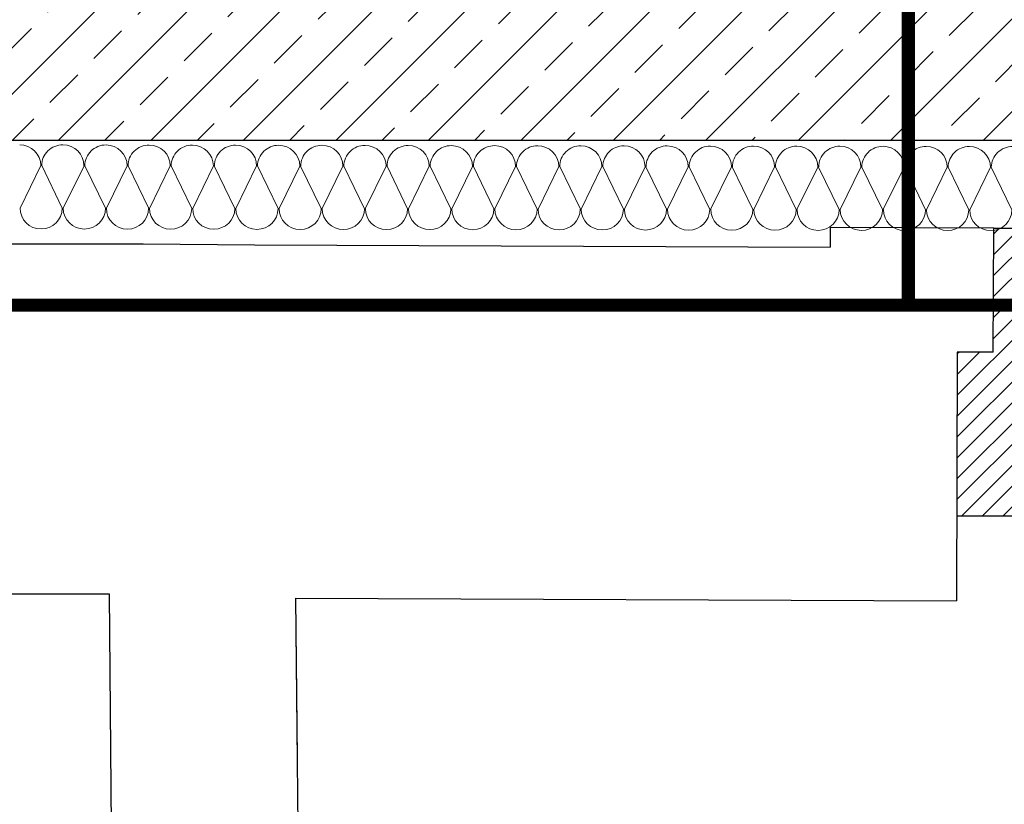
# Model space of a CAD drawing. Header units: millimetres. Extents: x -4577 to 1032787, y -66234 to 201209.
# Tile 223 of 256: x 22320 to 23826, y -56191 to -54992. Entities that reach past the tile are written whole.
import ezdxf

# ---------------------------------------------------------------- set-up
doc = ezdxf.new("R2010")
doc.units = ezdxf.units.MM
for name, pattern in [('510_5_2OG_ELT_1004$0$11-07-22_DS_2OG$0$AUSGEZOGEN', [0]), ('510_5_2OG_ELT_1004$0$11-07-22_DS_2OG$0$STRICHPUNKT2_S5', [0.5, 0.35, -0.05, 0.05, -0.05]), ('510_5_2OG_ELT_1004$0$VERDECKT', [9.525, 6.35, -3.175])]:
    doc.linetypes.add(name, pattern=pattern)
for name, color, linetype in [('510_5_2OG_ELT_1004$0$11-07-22_DS_2OG$0$Bestand', 8, '510_5_2OG_ELT_1004$0$11-07-22_DS_2OG$0$STRICHPUNKT2_S5'), ('510_5_2OG_ELT_1004$0$11-07-22_DS_2OG$0$Nichttragende_Bauteile', 8, '510_5_2OG_ELT_1004$0$11-07-22_DS_2OG$0$AUSGEZOGEN'), ('510_5_2OG_ELT_1004$0$11-07-22_DS_2OG$0$Tragende_Bauteile', 8, '510_5_2OG_ELT_1004$0$11-07-22_DS_2OG$0$AUSGEZOGEN'), ('510_5_2OG_ELT_1004$0$Brandabschnitt', 6, '510_5_2OG_ELT_1004$0$VERDECKT')]:
    doc.layers.add(name, color=color, linetype=linetype)

# ---------------------------------------------------------------- blocks, each defined once
blk = doc.blocks.new('510_5_2OG_ELT_1004$0$11-07-22_DS_2OG$0$MUSTERELEMENT_5')
at = {"layer": '510_5_2OG_ELT_1004$0$11-07-22_DS_2OG$0$Nichttragende_Bauteile', "color": 7, "linetype": '510_5_2OG_ELT_1004$0$11-07-22_DS_2OG$0$AUSGEZOGEN', "lineweight": 18}
for p, q in [((20.4251, 11.6121), (20.4569, 11.677)), ((20.4582, 11.677), (20.4897, 11.612)), ((20.4911, 11.612), (20.5229, 11.6769)), ((20.5242, 11.6769), (20.5558, 11.6119)), ((20.5571, 11.6119), (20.5889, 11.6768)), ((20.5902, 11.6768), (20.6218, 11.6117)), ((20.6231, 11.6117), (20.6549, 11.6767)), ((20.6562, 11.6767), (20.6878, 11.6116)), ((20.6891, 11.6116), (20.7209, 11.6766)), ((20.7222, 11.6766), (20.7538, 11.6115)), ((20.7551, 11.6115), (20.7869, 11.6765)), ((20.7882, 11.6765), (20.8198, 11.6114)), ((20.8211, 11.6114), (20.8529, 11.6763)), ((20.8542, 11.6763), (20.8858, 11.6113)), ((20.8871, 11.6113), (20.9189, 11.6762)), ((20.9202, 11.6762), (20.9518, 11.6112)), ((20.9531, 11.6112), (20.9849, 11.6761)), ((20.9863, 11.6761), (21.0178, 11.611)), ((21.0191, 11.611), (21.0509, 11.676)), ((21.0523, 11.676), (21.0838, 11.6109)), ((21.0852, 11.6109), (21.1169, 11.6759)), ((21.1183, 11.6759), (21.1498, 11.6108)), ((21.1512, 11.6108), (21.183, 11.6758)), ((21.1843, 11.6758), (21.2159, 11.6107)), ((21.2172, 11.6107), (21.249, 11.6756)), ((21.2503, 11.6756), (21.2819, 11.6106)), ((21.2832, 11.6106), (21.315, 11.6755)), ((21.3163, 11.6755), (21.3479, 11.6105)), ((21.3492, 11.6105), (21.381, 11.6754)), ((21.3823, 11.6754), (21.4139, 11.6103)), ((21.4152, 11.6103), (21.447, 11.6753)), ((21.4483, 11.6753), (21.4799, 11.6102)), ((21.4812, 11.6102), (21.513, 11.6752)), ((21.5143, 11.6752), (21.5459, 11.6101)), ((21.5472, 11.6101), (21.579, 11.6751)), ((21.5803, 11.6751), (21.6119, 11.61)), ((21.6132, 11.61), (21.645, 11.6749)), ((21.6463, 11.6749), (21.6779, 11.6099)), ((21.6792, 11.6099), (21.711, 11.6748)), ((21.7124, 11.6748), (21.7439, 11.6098)), ((21.7452, 11.6098), (21.777, 11.6747)), ((21.7784, 11.6747), (21.8099, 11.6096)), ((21.8113, 11.6096), (21.8431, 11.6746)), ((21.8444, 11.6746), (21.8759, 11.6095)), ((21.8773, 11.6095), (21.9091, 11.6745)), ((21.9104, 11.6745), (21.942, 11.6094))]:
    blk.add_line(p, q, dxfattribs=at)
for centre, start_param, end_param in [((20.4245, 11.6771), 0, 1.570796), ((20.4905, 11.677), 1.570796, 3.141593), ((20.4905, 11.677), 0, 1.570796), ((20.5565, 11.6769), 1.570796, 3.141593), ((20.5565, 11.6769), 0, 1.570796), ((20.6225, 11.6767), 1.570796, 3.141593), ((20.6225, 11.6767), 0, 1.570796), ((20.6885, 11.6766), 1.570796, 3.141593), ((20.6885, 11.6766), 0, 1.570796), ((20.7546, 11.6765), 1.570796, 3.141593), ((20.7546, 11.6765), 0, 1.570796), ((20.8206, 11.6764), 1.570796, 3.141593), ((20.8206, 11.6764), 0, 1.570796), ((20.8866, 11.6763), 1.570796, 3.141593), ((20.8866, 11.6763), 0, 1.570796), ((20.9526, 11.6762), 1.570796, 3.141593), ((20.9526, 11.6762), 0, 1.570796), ((21.0186, 11.676), 1.570796, 3.141593), ((21.0186, 11.676), 0, 1.570796), ((21.0846, 11.6759), 1.570796, 3.141593), ((21.0846, 11.6759), 0, 1.570796), ((21.1506, 11.6758), 1.570796, 3.141593), ((21.1506, 11.6758), 0, 1.570796), ((21.2166, 11.6757), 1.570796, 3.141593), ((21.2166, 11.6757), 0, 1.570796), ((21.2826, 11.6756), 1.570796, 3.141593), ((21.2826, 11.6756), 0, 1.570796), ((21.3486, 11.6755), 1.570796, 3.141593), ((21.3486, 11.6755), 0, 1.570796), ((21.4147, 11.6754), 1.570796, 3.141593), ((21.4147, 11.6754), 0, 1.570796), ((21.4807, 11.6752), 1.570796, 3.141593), ((21.4807, 11.6752), 0, 1.570796), ((21.5467, 11.6751), 1.570796, 3.141593), ((21.5467, 11.6751), 0, 1.570796), ((21.6127, 11.675), 1.570796, 3.141593), ((21.6127, 11.675), 0, 1.570796), ((21.6787, 11.6749), 1.570796, 3.141593), ((21.6787, 11.6749), 0, 1.570796), ((21.7447, 11.6748), 1.570796, 3.141593), ((21.7447, 11.6748), 0, 1.570796), ((21.8107, 11.6747), 1.570796, 3.141593), ((21.8107, 11.6747), 0, 1.570796), ((21.8767, 11.6745), 1.570796, 3.141593), ((21.8767, 11.6745), 0, 1.570796), ((21.9427, 11.6744), 1.570796, 3.141593), ((20.4574, 11.612), 3.141593, 6.283185), ((20.5234, 11.6119), 3.141593, 6.283185), ((20.5894, 11.6118), 3.141593, 6.283185), ((20.6554, 11.6117), 3.141593, 6.283185), ((20.7214, 11.6116), 3.141593, 6.283185), ((20.7874, 11.6114), 3.141593, 6.283185), ((20.8535, 11.6113), 3.141593, 6.283185), ((20.9195, 11.6112), 3.141593, 6.283185), ((20.9855, 11.6111), 3.141593, 6.283185), ((21.0515, 11.611), 3.141593, 6.283185), ((21.1175, 11.6109), 3.141593, 6.283185), ((21.1835, 11.6108), 3.141593, 6.283185), ((21.2495, 11.6106), 3.141593, 6.283185), ((21.3155, 11.6105), 3.141593, 6.283185), ((21.3815, 11.6104), 3.141593, 6.283185), ((21.4475, 11.6103), 3.141593, 6.283185), ((21.5136, 11.6102), 3.141593, 6.283185), ((21.5796, 11.6101), 3.141593, 6.283185), ((21.6456, 11.6099), 3.141593, 6.283185), ((21.7116, 11.6098), 3.141593, 6.283185), ((21.7776, 11.6097), 3.141593, 6.283185), ((21.8436, 11.6096), 3.141593, 6.283185), ((21.9096, 11.6095), 3.141593, 6.283185)]:
    blk.add_ellipse(centre, major_axis=(0.0323, -0.0001), ratio=0.984775, start_param=start_param, end_param=end_param, dxfattribs=at)
blk = doc.blocks.new('510_5_2OG_ELT_1004')
at = {"layer": '510_5_2OG_ELT_1004$0$11-07-22_DS_2OG$0$Tragende_Bauteile', "linetype": 'Continuous'}
h = blk.add_hatch(dxfattribs=at)
h.set_pattern_fill('SCHRAFFUR_16', color=256, scale=1000, style=0, pattern_type=2)
h.set_pattern_definition([(45, (1895.8, -66891.69), (-70.71068, 70.71068), []), (45, (1860.44, -66856.34), (-70.71068, 70.71068), [60, -35])])
h.paths.add_polyline_path([(19380, -55175.6), (26919.8, -55175.6), (26919.8, -54875.6), (19380, -54875.6)], flags=0)
h = blk.add_hatch(dxfattribs=at)
h.set_pattern_fill('SCHRAFFUR_24', color=256, scale=1000, style=0, pattern_type=2)
h.set_pattern_definition([(45, (1895.797, -66891.69), (-31.819805, 31.819805), []), (45, (1879.887, -66875.78), (-31.819805, 31.819805), [])])
h.paths.add_polyline_path([(23809.2, -55499.8), (23754.1, -55499.8), (23754.1, -55749.8), (25167.2, -55755.1), (25167.2, -55499.8), (25114.8, -55499.8), (25114.8, -55315), (23809.9, -55310)], flags=0)
at = {"layer": '510_5_2OG_ELT_1004$0$11-07-22_DS_2OG$0$Bestand', "linetype": '510_5_2OG_ELT_1004$0$11-07-22_DS_2OG$0$AUSGEZOGEN'}
for p, q in [((23559.9, -55309.1), (23559.7, -55339.1)), ((23809.9, -55310), (23559.9, -55309.1)), ((23809.2, -55500), (23809.9, -55310)), ((21979.4, -55334.6), (22509.4, -55334.3)), ((22679.4, -55335.8), (23559.7, -55339.1)), ((23754.1, -55499.8), (23752.7, -55879.8)), ((23809.2, -55500), (23754.1, -55499.8)), ((21777.2, -55869.7), (22457.2, -55869.3)), ((22457.2, -55869.3), (22462.4, -56437.6)), ((22742.2, -55876), (22746.9, -56346)), ((22742.2, -55876), (23752.7, -55879.8)), ((22742.2, -55876), (22744.7, -56120.8))]:
    blk.add_line(p, q, dxfattribs=at)
at = {"layer": '510_5_2OG_ELT_1004$0$11-07-22_DS_2OG$0$Tragende_Bauteile', "linetype": '510_5_2OG_ELT_1004$0$11-07-22_DS_2OG$0$AUSGEZOGEN'}
for p, q in [((19380, -55175.6), (26919.8, -55175.6)), ((23809.9, -55310), (25114.8, -55315)), ((22509.4, -55334.3), (22679.4, -55335.8)), ((23753.2, -55749.8), (25167.7, -55755.1))]:
    blk.add_line(p, q, dxfattribs=at)
at = {"layer": '510_5_2OG_ELT_1004$0$Brandabschnitt', "lineweight": 25, "const_width": 20, "flags": 128}
for points in [[(23679.3, -55430.7), (23679.3, -46814.5), (29258.1, -46814.5), (29258.1, -55411)], [(18958, -65392.4), (18958, -55428), (46739.4, -55428), (46739.4, -55068.7)]]:
    blk.add_lwpolyline(points, dxfattribs=at)
at = {"layer": '510_5_2OG_ELT_1004$0$11-07-22_DS_2OG$0$Nichttragende_Bauteile', "linetype": '510_5_2OG_ELT_1004$0$11-07-22_DS_2OG$0$AUSGEZOGEN', "xscale": 1000, "yscale": 1000, "zscale": 1000}
blk.add_blockref('510_5_2OG_ELT_1004$0$11-07-22_DS_2OG$0$MUSTERELEMENT_5', (1895.8, -66891.7), dxfattribs=at)

msp = doc.modelspace()

# ---------------------------------------------------------------- block references
msp.add_blockref('510_5_2OG_ELT_1004', (0, -0.1))

doc.saveas('drawing.dxf')
